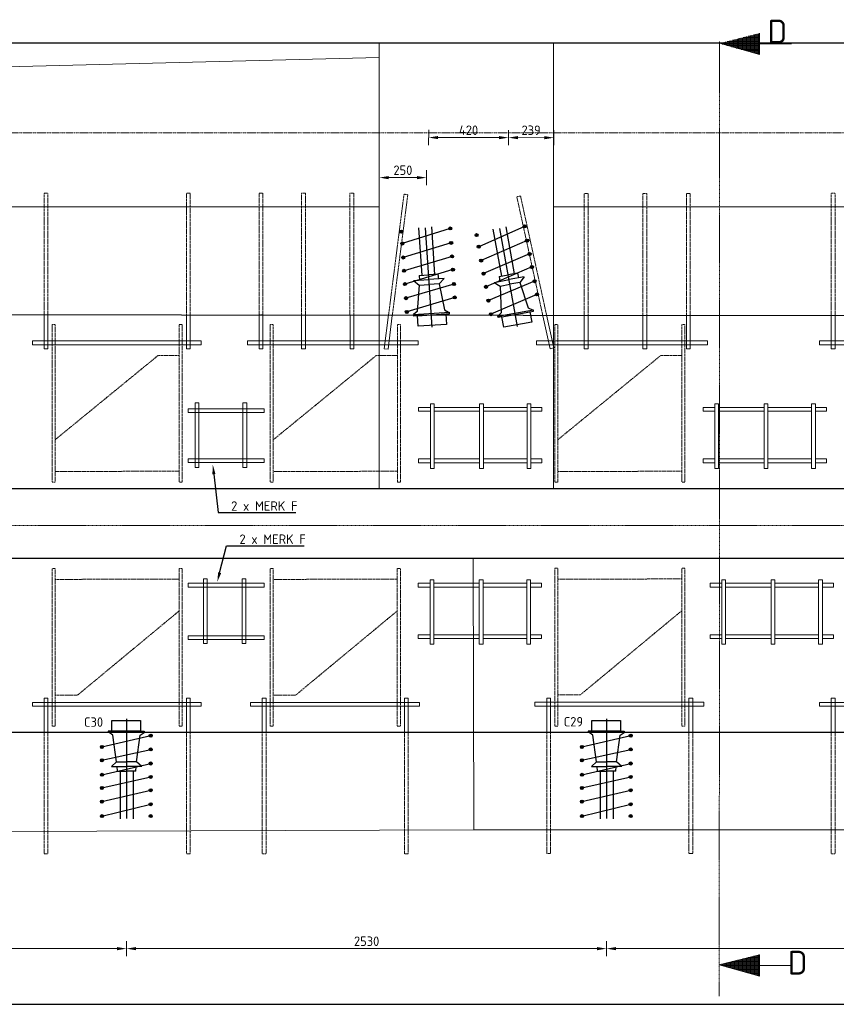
# Model space of a CAD drawing. Header units: millimetres. Extents: x -8028558 to 327273, y -63352 to 83293.
# Tile 112 of 195: x 140842 to 145147, y -12958 to -7769. Entities that reach past the tile are written whole.
import ezdxf
from ezdxf import colors
from ezdxf.entities.mleader import LeaderData, LeaderLine
from ezdxf.math import Vec2, Vec3

# ---------------------------------------------------------------- set-up
doc = ezdxf.new("R2010")
doc.units = ezdxf.units.MM
for name, pattern in [('NLCS-HIDDEN', [4, 2, -2]), ('XX-AFBREEK', [7, 4, -1, 1, -1]), ('XX-HART', [13, 4, -2, 1, -2, 4])]:
    doc.linetypes.add(name, pattern=pattern)
for name, color, linetype, lineweight in [('B-CO-BC-AFBREEKLIJN-G', 7, 'XX-AFBREEK', 18), ('B-CO-BC-BETONVORM-AD', 252, 'Continuous', 18), ('B-CO-BC-BETONVORM-GD', 90, 'Continuous', 25), ('B-CO-BC-BETONVORM_GEWAPEND-T70', 210, 'Continuous', 70), ('B-CO-BC-BETONVORM_GEWAPEND-T70-50', 210, 'Continuous', 70), ('B-CO-BC-VOORSPANNING-GD', 200, 'Continuous', 25), ('B-CO-BC-WAPENING-G', 170, 'Continuous', 18), ('B-CO-BC-WAPENING_HOOFDWAPENING-G', 170, 'Continuous', 18), ('B-CO-BC-WAPENING_HOOFDWAPENING-GN', 140, 'NLCS-HIDDEN', 13), ('N-CO-BC-WAPENING_LOOPLIJN-G', 10, 'Continuous', 18), ('X-XX-AL-HARTLIJN-G', 7, 'XX-HART', 18), ('X-XX-AL-M', 7, 'Continuous', 18), ('X-XX-AL-VERWIJZING-T25', 7, 'Continuous', 25)]:
    doc.layers.add(name, color=color, linetype=linetype, lineweight=lineweight)
doc.styles.add('NLCS-ISO-MM20-T25', font='NLCS-ISO.ttf', dxfattribs={"height": 50})
doc.styles.add('NLCS-ISO-MM50-T25', font='NLCS-ISO.ttf', dxfattribs={"height": 125})
doc.dimstyles.new('NLCS-MM20-T25-PIJL_L0_H4', dxfattribs={"dimscale": 20, "dimtxt": 2.5, "dimasz": 2.5, "dimexe": 2, "dimexo": 2, "dimgap": 0.7, "dimtad": 1, "dimdec": 0, "dimzin": 0, "dimdsep": 46, "dimtxsty": 'NLCS-ISO-MM20-T25', "dimcen": 0, "dimdle": 2, "dimclrd": 256, "dimclre": 256, "dimclrt": 256, "dimadec": 4, "dimazin": 0, "dimtfac": 1, "dimtdec": 3, "dimtofl": 0, "dimtmove": 0, "dimatfit": 3, "dimfxl": 2, "dimfxlon": 1, "dimtfillclr": 256, "dimtolj": 1, "dimtzin": 0, "dimlwd": -1, "dimlwe": -1, "dimarcsym": 0})

# ---------------------------------------------------------------- blocks, each defined once
blk = doc.blocks.new('*D625')
at = {"layer": 'X-XX-AL-M', "transparency": 16777216}
for p, q in [((142737.1, -8641.3), (142737.2, -8561.3)), ((142986.8, -8641.5), (142986.9, -8561.5)), ((142787.2, -8601.3), (142936.9, -8601.5))]:
    blk.add_line(p, q, dxfattribs=at)
for points in [[(142787.2, -8593), (142787.2, -8609.7), (142737.2, -8601.3)], [(142936.9, -8593.1), (142936.8, -8609.8), (142986.9, -8601.5)]]:
    blk.add_solid(points, dxfattribs=at)
at = {"layer": 'X-XX-AL-M', "transparency": 16777216, "insert": (142862.1, -8562.4), "char_height": 50, "attachment_point": 5, "rotation": 359.9412, "style": 'NLCS-ISO-MM20-T25'}
blk.add_mtext('\\A1;250', dxfattribs=at)
blk = doc.blocks.new('*D626')
at = {"layer": 'X-XX-AL-M', "transparency": 16777216}
for p, q in [((142997.9, -8430.2), (142998, -8350.2)), ((143418.4, -8430.6), (143418.4, -8350.6)), ((143048, -8390.3), (143368.4, -8390.6))]:
    blk.add_line(p, q, dxfattribs=at)
for points in [[(143048, -8381.9), (143048, -8398.6), (142998, -8390.2)], [(143368.4, -8382.3), (143368.4, -8398.9), (143418.4, -8390.6)]]:
    blk.add_solid(points, dxfattribs=at)
at = {"layer": 'X-XX-AL-M', "transparency": 16777216, "insert": (143208.2, -8351.4), "char_height": 50, "attachment_point": 5, "rotation": 359.9412, "style": 'NLCS-ISO-MM20-T25'}
blk.add_mtext('\\A1;420', dxfattribs=at)
blk = doc.blocks.new('*D627')
at = {"layer": 'X-XX-AL-M', "transparency": 16777216}
for p, q in [((143418.4, -8430.7), (143418.4, -8350.7)), ((143657.3, -8430.9), (143657.4, -8350.9)), ((143468.4, -8390.7), (143607.4, -8390.9))]:
    blk.add_line(p, q, dxfattribs=at)
for points in [[(143468.4, -8382.4), (143468.4, -8399), (143418.4, -8390.7)], [(143607.4, -8382.5), (143607.4, -8399.2), (143657.4, -8390.9)]]:
    blk.add_solid(points, dxfattribs=at)
at = {"layer": 'X-XX-AL-M', "transparency": 16777216, "insert": (143537.9, -8351.8), "char_height": 50, "attachment_point": 5, "rotation": 359.9412, "style": 'NLCS-ISO-MM20-T25'}
blk.add_mtext('\\A1;239', dxfattribs=at)
blk = doc.blocks.new('*D2045')
at = {"layer": 'X-XX-AL-M', "transparency": 16777216}
for p, q in [((143935.9, -12625), (143935.9, -12705)), ((148660.9, -12625), (148660.9, -12705)), ((148610.9, -12665), (143985.9, -12665))]:
    blk.add_line(p, q, dxfattribs=at)
for points in [[(143985.9, -12656.7), (143985.9, -12673.4), (143935.9, -12665)], [(148610.9, -12656.7), (148610.9, -12673.4), (148660.9, -12665)]]:
    blk.add_solid(points, dxfattribs=at)
at = {"layer": 'X-XX-AL-M', "transparency": 16777216, "insert": (146298.4, -12626), "char_height": 50, "attachment_point": 5, "style": 'NLCS-ISO-MM20-T25'}
blk.add_mtext('\\A1;4725', dxfattribs=at)
blk = doc.blocks.new('*D2046')
at = {"layer": 'X-XX-AL-M', "transparency": 16777216}
for p, q in [((141405.9, -12625), (141405.9, -12705)), ((143935.9, -12625), (143935.9, -12705)), ((143885.9, -12665), (141455.9, -12665))]:
    blk.add_line(p, q, dxfattribs=at)
for points in [[(141455.9, -12656.7), (141455.9, -12673.4), (141405.9, -12665)], [(143885.9, -12656.7), (143885.9, -12673.4), (143935.9, -12665)]]:
    blk.add_solid(points, dxfattribs=at)
at = {"layer": 'X-XX-AL-M', "transparency": 16777216, "insert": (142670.9, -12626), "char_height": 50, "attachment_point": 5, "style": 'NLCS-ISO-MM20-T25'}
blk.add_mtext('\\A1;2530', dxfattribs=at)
blk = doc.blocks.new('*D2047')
at = {"layer": 'X-XX-AL-M', "transparency": 16777216}
for p, q in [((139715.9, -12625), (139715.9, -12705)), ((141405.9, -12625), (141405.9, -12705)), ((141355.9, -12665), (139765.9, -12665))]:
    blk.add_line(p, q, dxfattribs=at)
for points in [[(139765.9, -12656.7), (139765.9, -12673.4), (139715.9, -12665)], [(141355.9, -12656.7), (141355.9, -12673.4), (141405.9, -12665)]]:
    blk.add_solid(points, dxfattribs=at)
at = {"layer": 'X-XX-AL-M', "transparency": 16777216, "insert": (140560.9, -12626), "char_height": 50, "attachment_point": 5, "style": 'NLCS-ISO-MM20-T25'}
blk.add_mtext('\\A1;1690', dxfattribs=at)
blk = doc.blocks.new('Anker kast 2')
at = {"layer": 'B-CO-BC-WAPENING_HOOFDWAPENING-G', "flags": 128}
for points in [[(140872.7, -9504.3), (140872.7, -9323.2)], [(140892.7, -9504.3), (140892.7, -9323.3)], [(141622.5, -9324), (141622.5, -9504.3), (141642.5, -9504.3), (141642.5, -9324)], [(140872.7, -9504.3), (140892.7, -9504.3)]]:
    blk.add_lwpolyline(points, dxfattribs=at)
blk.add_lwpolyline([(140810.9, -9462.3), (141700.9, -9462.3), (141700.9, -9482.3), (140810.9, -9482.3)], close=True, dxfattribs=at)
at = {"layer": 'B-CO-BC-WAPENING_HOOFDWAPENING-GN', "flags": 128}
for points in [[(140892.7, -9323.3), (140892.7, -8684.3), (140872.7, -8684.3), (140872.7, -9323.2)], [(141642.5, -9324), (141642.5, -8684.3), (141622.5, -8684.3), (141622.5, -9324)]]:
    blk.add_lwpolyline(points, dxfattribs=at)

msp = doc.modelspace()

# ---------------------------------------------------------------- hatches: boundary and pattern name
at = {"layer": 'N-CO-BC-WAPENING_LOOPLIJN-G', "ltscale": 500, "true_color": 0x636466}
h = msp.add_hatch(dxfattribs=at)
h.set_pattern_fill('ANGLE', color=251)
h.set_pattern_definition([(0, (-1523819.169, -173043.654), (0, 6.985), [5.08, -1.905]), (90, (-1523819.169, -173043.654), (-6.985, 4e-16), [5.08, -1.905])])
h.paths.add_polyline_path([(144742.4, -7840.5), (144531, -7893.3), (144531, -7893.6), (144742.4, -7953)])
h = msp.add_hatch(dxfattribs=at)
h.set_pattern_fill('ANGLE', color=251)
h.set_pattern_definition([(0, (-1523819.774, -177900.303), (0, 6.985), [5.08, -1.905]), (90, (-1523819.774, -177900.303), (-6.985, 4e-16), [5.08, -1.905])])
h.paths.add_polyline_path([(144741.8, -12809.6), (144741.8, -12697.1), (144530.4, -12749.9), (144530.4, -12750.2)])

# ---------------------------------------------------------------- linework, layer by layer
at = {"layer": 'B-CO-BC-AFBREEKLIJN-G', "flags": 128}
for points in [[(144529.9, -12915.1), (144530.5, -7881.6)], [(161150.3, -10435.5), (138921.9, -10435.5)]]:
    msp.add_lwpolyline(points, dxfattribs=at)
at = {"layer": 'B-CO-BC-BETONVORM-GD', "ltscale": 500, "flags": 128}
for points in [[(159691.4, -7893.4), (139715.9, -7893.4)], [(139893.5, -9322.2), (159691.4, -9342.6)], [(159691.4, -10242.2), (139715.9, -10242.2)], [(139715.9, -10606.2), (160606, -10606.2)], [(160606, -11526.2), (139715.9, -11526.2)], [(139715.9, -12958.4), (160606, -12958.4)]]:
    msp.add_lwpolyline(points, dxfattribs=at)
at = {"layer": 'B-CO-BC-VOORSPANNING-GD', "ltscale": 5, "flags": 128}
for points in [[(143111.4, -8869.1), (142858.8, -8948.5)], [(142963.2, -9116.5), (142945.7, -8866.1)], [(143015.6, -9389.4), (142980.6, -8865.4)], [(143031.3, -9112), (143015.2, -8861.4)], [(143503.5, -8858.3), (143261.5, -8965.6)], [(143384.1, -9120.8), (143338.6, -8873.9)], [(143467, -9386), (143373.1, -8869.3)], [(143451.2, -9108.6), (143407.1, -8861.4)], [(143116.5, -8945.2), (142863.7, -9022.4)], [(143517.1, -8933.3), (143274.7, -9038.4)], [(143121.2, -9016.8), (142868.4, -9092.3)], [(143530, -9003.9), (143287.2, -9107.4)], [(143542.4, -9072.4), (143299.8, -9177)], [(143125.9, -9086.3), (142873.1, -9162.8)], [(142948.5, -9117.4), (142948.8, -9142.7)], [(143045.9, -9110.8), (143049, -9136)], [(143369.6, -9123.3), (143372.8, -9148.4)], [(143465.7, -9105.8), (143471.6, -9130.4)], [(143501.4, -9124.7), (143478.3, -9154.2)], [(143131, -9162.3), (142878.1, -9236.7)], [(142918.5, -9144.4), (142948.1, -9167.4)], [(142948.1, -9167.4), (142938, -9307.8)], [(143079.3, -9133.6), (143053, -9160.4)], [(143053, -9160.4), (143081.7, -9298.2)], [(143556, -9147.4), (143313.1, -9249.8)], [(143342.8, -9153.5), (143374.9, -9173)], [(143374.9, -9173), (143380.6, -9313.7)], [(143478.3, -9154.2), (143522.4, -9287.9)], [(143135.7, -9232.8), (142882.9, -9309.4)], [(143568.6, -9216.9), (143326.1, -9321.5)], [(143522.4, -9287.9), (143545.1, -9298.3)], [(142938, -9307.8), (142918.4, -9323.4)], [(142918.4, -9323.4), (143108, -9310.7)], [(143081.7, -9298.2), (143103.2, -9311)], [(143362.9, -9331.4), (143549.9, -9297.4)], [(143380.6, -9313.7), (143362.9, -9331.4)], [(141405.9, -11453.7), (141405.9, -11978.8)], [(143935.9, -11453.7), (143935.9, -11978.8)], [(141275.7, -11601.9), (141533, -11542.3)], [(141498.5, -11526), (141308.5, -11526)], [(141333.9, -11540.3), (141313.4, -11526)], [(141353.4, -11679.7), (141333.9, -11540.3)], [(141458.5, -11679.7), (141478, -11540.3)], [(141478, -11540.3), (141498.5, -11526)], [(143805.7, -11601.9), (144063, -11542.3)], [(144028.5, -11526), (143838.5, -11526)], [(143863.9, -11540.3), (143843.4, -11526)], [(143883.4, -11679.7), (143863.9, -11540.3)], [(143988.5, -11679.7), (144008, -11540.3)], [(144008, -11540.3), (144028.5, -11526)], [(141275.7, -11672.5), (141533, -11615.2)], [(143805.7, -11672.5), (144063, -11615.2)], [(141275.7, -11748.8), (141533, -11689.2)], [(141325.4, -11704.6), (141353.4, -11679.7)], [(141357.1, -11729.6), (141355.8, -11704.3)], [(141454.7, -11729.6), (141456.1, -11704.3)], [(141486.5, -11704.6), (141458.5, -11679.7)], [(143805.7, -11748.8), (144063, -11689.2)], [(143855.4, -11704.6), (143883.4, -11679.7)], [(143887.1, -11729.6), (143885.8, -11704.3)], [(143984.7, -11729.6), (143986.1, -11704.3)], [(144016.5, -11704.6), (143988.5, -11679.7)], [(141275.7, -11818.3), (141533, -11759.9)], [(141371.8, -11729.4), (141371.1, -11980.5)], [(141440, -11729.4), (141440.7, -11980.5)], [(143805.7, -11818.3), (144063, -11759.9)], [(143901.8, -11729.4), (143901.1, -11980.5)], [(143970, -11729.4), (143970.7, -11980.5)], [(141275.7, -11890.1), (141533, -11830)], [(143805.7, -11890.1), (144063, -11830)], [(141275.7, -11966.4), (141533, -11904)], [(143805.7, -11966.4), (144063, -11904)]]:
    msp.add_lwpolyline(points, dxfattribs=at)
at = {"layer": 'B-CO-BC-VOORSPANNING-GD', "ltscale": 500, "flags": 128}
for points in [[(143103.4, -8869.6), (143119.3, -8868.6)], [(143111.4, -8869.1), (143103.4, -8869.6)], [(143110.8, -8861.1), (143111.9, -8877.1)], [(143495.6, -8859.7), (143511.4, -8856.8)], [(143503.5, -8858.3), (143495.6, -8859.7)], [(143502.1, -8850.4), (143504.9, -8866.1)], [(142846.6, -8886.8), (142862.6, -8885.8)], [(142854.6, -8886.3), (142846.6, -8886.8)], [(142854.1, -8878.3), (142855.1, -8894.3)], [(143242.4, -8905.7), (143258.2, -8902.8)], [(143250.3, -8904.2), (143242.4, -8905.7)], [(143248.9, -8896.4), (143251.7, -8912.1)], [(143515.7, -8925.4), (143518.6, -8941.2)], [(142850.8, -8949.1), (142866.8, -8948)], [(142858.8, -8948.5), (142850.8, -8949.1)], [(142858.2, -8940.5), (142859.3, -8956.5)], [(143108.5, -8945.8), (143124.4, -8944.7)], [(143116.5, -8945.2), (143108.5, -8945.8)], [(143115.9, -8937.2), (143117, -8953.2)], [(143253.6, -8967), (143269.3, -8964.2)], [(143261.5, -8965.6), (143253.6, -8967)], [(143260, -8957.7), (143262.9, -8973.5)], [(143509.3, -8934.7), (143525, -8931.9)], [(143517.1, -8933.3), (143509.3, -8934.7)], [(142855.7, -9022.9), (142871.7, -9021.8)], [(142863.7, -9022.4), (142855.7, -9022.9)], [(142863.2, -9014.4), (142864.3, -9030.4)], [(143113.3, -9017.4), (143129.2, -9016.3)], [(143121.2, -9016.8), (143113.3, -9017.4)], [(143120.7, -9008.9), (143121.8, -9024.8)], [(143522.1, -9005.4), (143537.8, -9002.5)], [(143530, -9003.9), (143522.1, -9005.4)], [(143528.5, -8996.1), (143531.4, -9011.8)], [(143125.4, -9078.3), (143126.4, -9094.2)], [(143266.8, -9039.9), (143282.6, -9037)], [(143274.7, -9038.4), (143266.8, -9039.9)], [(143273.3, -9030.6), (143276.1, -9046.3)], [(143534.5, -9073.8), (143550.3, -9071)], [(143542.4, -9072.4), (143534.5, -9073.8)], [(143541, -9064.5), (143543.8, -9080.3)], [(142860.4, -9092.9), (142876.4, -9091.8)], [(142868.4, -9092.3), (142860.4, -9092.9)], [(142867.9, -9084.4), (142868.9, -9100.3)], [(143117.9, -9086.8), (143133.9, -9085.7)], [(143125.9, -9086.3), (143117.9, -9086.8)], [(143279.3, -9108.8), (143295.1, -9106)], [(143287.2, -9107.4), (143279.3, -9108.8)], [(143285.8, -9099.5), (143288.6, -9115.3)], [(142865.1, -9163.4), (142881.1, -9162.3)], [(142873.1, -9162.8), (142865.1, -9163.4)], [(142872.6, -9154.9), (142873.7, -9170.8)], [(143123, -9162.8), (143139, -9161.8)], [(143131, -9162.3), (143123, -9162.8)], [(143130.5, -9154.3), (143131.5, -9170.3)], [(143292, -9178.4), (143307.7, -9175.5)], [(143299.8, -9177), (143292, -9178.4)], [(143298.4, -9169.1), (143301.3, -9184.8)], [(143548.1, -9148.8), (143563.9, -9146)], [(143556, -9147.4), (143548.1, -9148.8)], [(143554.6, -9139.5), (143557.4, -9155.3)], [(142870.1, -9237.2), (142886, -9236.2)], [(142878.1, -9236.7), (142870.1, -9237.2)], [(142877.5, -9228.7), (142878.6, -9244.7)], [(143127.7, -9233.4), (143143.7, -9232.3)], [(143135.7, -9232.8), (143127.7, -9233.4)], [(143135.2, -9224.9), (143136.2, -9240.8)], [(143560.8, -9218.4), (143576.5, -9215.5)], [(143568.6, -9216.9), (143560.8, -9218.4)], [(143567.2, -9209.1), (143570.1, -9224.8)], [(143305.2, -9251.2), (143320.9, -9248.3)], [(143313.1, -9249.8), (143305.2, -9251.2)], [(143311.6, -9241.9), (143314.5, -9257.6)], [(142875, -9310), (142890.9, -9308.9)], [(142882.9, -9309.4), (142875, -9310)], [(142882.4, -9301.4), (142883.5, -9317.4)], [(142919, -9331.4), (142918.4, -9323.4)], [(142938.9, -9330.1), (142919, -9331.4)], [(142938.9, -9330.1), (143088.6, -9320)], [(142942.6, -9384.9), (142938.9, -9330.1)], [(143088.6, -9320), (143108.5, -9318.7)], [(143088.6, -9320), (143092.3, -9374.9)], [(143108.5, -9318.7), (143108, -9310.7)], [(143318.2, -9322.9), (143334, -9320.1)], [(143326.1, -9321.5), (143318.2, -9322.9)], [(143324.7, -9313.6), (143327.5, -9329.4)], [(143364.4, -9339.3), (143362.9, -9331.4)], [(143384.1, -9335.7), (143364.4, -9339.3)], [(143384.1, -9335.7), (143531.6, -9308.9)], [(143393.9, -9389.8), (143384.1, -9335.7)], [(143531.6, -9308.9), (143551.3, -9305.3)], [(143531.6, -9308.9), (143541.5, -9363)], [(143551.3, -9305.3), (143549.9, -9297.4)], [(143092.3, -9374.9), (142942.6, -9384.9)], [(143541.5, -9363), (143393.9, -9389.8)], [(141328.5, -11518), (141328.5, -11463)], [(141328.5, -11463), (141478.5, -11463)], [(141478.5, -11463), (141478.5, -11518)], [(143858.5, -11518), (143858.5, -11463)], [(143858.5, -11463), (144008.5, -11463)], [(144008.5, -11463), (144008.5, -11518)], [(141328.5, -11518), (141308.5, -11518)], [(141308.5, -11518), (141308.5, -11526)], [(141478.5, -11518), (141328.5, -11518)], [(141478.5, -11518), (141498.5, -11518)], [(141498.5, -11518), (141498.5, -11526)], [(143858.5, -11518), (143838.5, -11518)], [(143838.5, -11518), (143838.5, -11526)], [(144008.5, -11518), (143858.5, -11518)], [(144008.5, -11518), (144028.5, -11518)], [(144028.5, -11518), (144028.5, -11526)], [(141541, -11542.3), (141525, -11542.3)], [(141533, -11550.3), (141533, -11534.3)], [(141533, -11542.3), (141541, -11542.3)], [(144071, -11542.3), (144055, -11542.3)], [(144063, -11550.3), (144063, -11534.3)], [(144063, -11542.3), (144071, -11542.3)], [(141283.7, -11601.9), (141267.7, -11601.9)], [(141275.7, -11609.9), (141275.7, -11593.9)], [(141275.7, -11601.9), (141283.7, -11601.9)], [(141541, -11615.2), (141525, -11615.2)], [(141533, -11623.2), (141533, -11607.2)], [(141533, -11615.2), (141541, -11615.2)], [(143813.7, -11601.9), (143797.7, -11601.9)], [(143805.7, -11609.9), (143805.7, -11593.9)], [(143805.7, -11601.9), (143813.7, -11601.9)], [(144071, -11615.2), (144055, -11615.2)], [(144063, -11623.2), (144063, -11607.2)], [(144063, -11615.2), (144071, -11615.2)], [(141283.7, -11672.5), (141267.7, -11672.5)], [(141275.7, -11680.5), (141275.7, -11664.5)], [(141275.7, -11672.5), (141283.7, -11672.5)], [(143813.7, -11672.5), (143797.7, -11672.5)], [(143805.7, -11680.5), (143805.7, -11664.5)], [(143805.7, -11672.5), (143813.7, -11672.5)], [(141541, -11689.2), (141525, -11689.2)], [(141533, -11697.2), (141533, -11681.2)], [(141533, -11689.2), (141541, -11689.2)], [(144071, -11689.2), (144055, -11689.2)], [(144063, -11697.2), (144063, -11681.2)], [(144063, -11689.2), (144071, -11689.2)], [(141283.7, -11748.8), (141267.7, -11748.8)], [(141275.7, -11756.8), (141275.7, -11740.8)], [(141275.7, -11748.8), (141283.7, -11748.8)], [(141541, -11759.9), (141525, -11759.9)], [(141533, -11767.9), (141533, -11751.9)], [(141533, -11759.9), (141541, -11759.9)], [(143813.7, -11748.8), (143797.7, -11748.8)], [(143805.7, -11756.8), (143805.7, -11740.8)], [(143805.7, -11748.8), (143813.7, -11748.8)], [(144071, -11759.9), (144055, -11759.9)], [(144063, -11767.9), (144063, -11751.9)], [(144063, -11759.9), (144071, -11759.9)], [(141283.7, -11818.3), (141267.7, -11818.3)], [(141275.7, -11826.3), (141275.7, -11810.3)], [(141275.7, -11818.3), (141283.7, -11818.3)], [(141541, -11830), (141525, -11830)], [(141533, -11838), (141533, -11822)], [(141533, -11830), (141541, -11830)], [(143813.7, -11818.3), (143797.7, -11818.3)], [(143805.7, -11826.3), (143805.7, -11810.3)], [(143805.7, -11818.3), (143813.7, -11818.3)], [(144071, -11830), (144055, -11830)], [(144063, -11838), (144063, -11822)], [(144063, -11830), (144071, -11830)], [(141275.7, -11898.1), (141275.7, -11882.1)], [(143805.7, -11898.1), (143805.7, -11882.1)], [(141283.7, -11890.1), (141267.7, -11890.1)], [(141275.7, -11890.1), (141283.7, -11890.1)], [(141541, -11904), (141525, -11904)], [(141533, -11912), (141533, -11896)], [(141533, -11904), (141541, -11904)], [(143813.7, -11890.1), (143797.7, -11890.1)], [(143805.7, -11890.1), (143813.7, -11890.1)], [(144071, -11904), (144055, -11904)], [(144063, -11912), (144063, -11896)], [(144063, -11904), (144071, -11904)], [(141283.7, -11966.4), (141267.7, -11966.4)], [(141275.7, -11974.4), (141275.7, -11958.4)], [(141275.7, -11966.4), (141283.7, -11966.4)], [(141541, -11966.4), (141525, -11966.4)], [(141533, -11974.4), (141533, -11958.4)], [(141533, -11966.4), (141541, -11966.4)], [(143813.7, -11966.4), (143797.7, -11966.4)], [(143805.7, -11974.4), (143805.7, -11958.4)], [(143805.7, -11966.4), (143813.7, -11966.4)], [(144071, -11966.4), (144055, -11966.4)], [(144063, -11974.4), (144063, -11958.4)], [(144063, -11966.4), (144071, -11966.4)]]:
    msp.add_lwpolyline(points, dxfattribs=at)
at = {"layer": 'B-CO-BC-VOORSPANNING-GD', "flags": 128}
for points in [[(142948.5, -9117.4), (142997.2, -9114.1)], [(143045.9, -9110.8), (142997.2, -9114.1)], [(143369.6, -9123.3), (143417.7, -9114.5)], [(143465.7, -9105.8), (143417.7, -9114.5)], [(143501.4, -9124.7), (143422.1, -9139.1)], [(142918.5, -9144.4), (142998.9, -9139)], [(142948.1, -9167.4), (143000.6, -9163.9)], [(143079.3, -9133.6), (142998.9, -9139)], [(143053, -9160.4), (143000.6, -9163.9)], [(143342.8, -9153.5), (143422.1, -9139.1)], [(143374.9, -9173), (143426.6, -9163.6)], [(143478.3, -9154.2), (143426.6, -9163.6)], [(141325.4, -11704.6), (141405.9, -11704.6)], [(141353.4, -11679.7), (141405.9, -11679.7)], [(141458.5, -11679.7), (141405.9, -11679.7)], [(141486.5, -11704.6), (141405.9, -11704.6)], [(143855.4, -11704.6), (143935.9, -11704.6)], [(143883.4, -11679.7), (143935.9, -11679.7)], [(143988.5, -11679.7), (143935.9, -11679.7)], [(144016.5, -11704.6), (143935.9, -11704.6)], [(141357.1, -11729.6), (141405.9, -11729.6)], [(141454.7, -11729.6), (141405.9, -11729.6)], [(143887.1, -11729.6), (143935.9, -11729.6)], [(143984.7, -11729.6), (143935.9, -11729.6)]]:
    msp.add_lwpolyline(points, dxfattribs=at)
at = {"layer": 'B-CO-BC-VOORSPANNING-GD', "ltscale": 500}
for centre in [(143111.4, -8869.1), (143503.5, -8858.3), (142854.6, -8886.3), (143250.3, -8904.2), (143517.1, -8933.3), (142858.8, -8948.5), (143116.5, -8945.2), (143261.5, -8965.6), (142863.7, -9022.4), (143121.2, -9016.8), (143530, -9003.9), (143125.9, -9086.3), (143274.7, -9038.4), (143542.4, -9072.4), (142868.4, -9092.3), (143287.2, -9107.4), (142873.1, -9162.8), (143131, -9162.3), (143299.8, -9177), (143556, -9147.4), (142878.1, -9236.7), (143135.7, -9232.8), (143568.6, -9216.9), (143313.1, -9249.8), (142882.9, -9309.4), (143326.1, -9321.5), (141533, -11542.3), (144063, -11542.3), (141275.7, -11601.9), (141533, -11615.2), (143805.7, -11601.9), (144063, -11615.2), (141275.7, -11672.5), (143805.7, -11672.5), (141533, -11689.2), (144063, -11689.2), (141275.7, -11748.8), (141533, -11759.9), (143805.7, -11748.8), (144063, -11759.9), (141275.7, -11818.3), (141533, -11830), (143805.7, -11818.3), (144063, -11830), (141275.7, -11890.1), (143805.7, -11890.1), (141533, -11904), (144063, -11904), (141275.7, -11966.4), (141533, -11966.4), (143805.7, -11966.4), (144063, -11966.4)]:
    msp.add_circle(centre, 8, dxfattribs=at)
at = {"layer": 'B-CO-BC-WAPENING-G', "flags": 128}
for points in [[(144742.4, -7896.7), (144910.9, -7896.7)], [(144741.8, -12753.4), (144910.3, -12753.4)]]:
    msp.add_lwpolyline(points, dxfattribs=at)
at = {"layer": 'B-CO-BC-WAPENING_HOOFDWAPENING-G', "flags": 128}
for points in [[(142104.4, -9324.7), (142104.4, -9504.3), (142124.4, -9504.3), (142124.4, -9324.8)], [(142328, -9324.9), (142328, -9504.4), (142348, -9504.4), (142348, -9324.9)], [(142583.8, -9325.1), (142583.8, -9504.4), (142603.8, -9504.4), (142603.8, -9325.1)], [(142786.6, -9325.3), (142763.9, -9503.1), (142783.7, -9505.6), (142806.4, -9327.9)], [(143599.7, -9329.3), (143637.7, -9503.3), (143657.3, -9499), (143619.2, -9325)], [(143818.2, -9326.3), (143818.2, -9504.3), (143838.2, -9504.3), (143838.2, -9326.3)], [(144127.6, -9326.6), (144127.6, -9504.3), (144147.6, -9504.3), (144147.6, -9326.7)], [(144356.3, -9326.9), (144356.3, -9504.3), (144376.3, -9504.3), (144376.3, -9326.9)], [(142942.5, -9482.4), (142042.5, -9482.4), (142042.5, -9462.4), (142942.5, -9462.4)], [(142942.5, -9462.3), (142942.5, -9482.3)], [(141787.2, -9789.1), (141767.2, -9789.1)], [(141767.2, -9789.1), (141767.2, -10129.1)], [(141787.2, -10129.1), (141787.2, -9789.1)], [(142038.7, -9789.1), (142018.7, -9789.1)], [(142018.7, -9789.1), (142018.7, -10129.1)], [(142038.7, -10129.1), (142038.7, -9789.1)], [(143027, -9794.4), (143007, -9794.4)], [(143007, -9794.4), (143007, -10134.4)], [(143027, -10134.4), (143027, -9794.4)], [(143286.6, -9794.4), (143266.6, -9794.4)], [(143266.6, -9794.4), (143266.6, -10134.4)], [(143286.6, -10134.4), (143286.6, -9794.4)], [(143536.9, -9794.4), (143516.9, -9794.4)], [(143516.9, -9794.4), (143516.9, -10134.4)], [(143536.9, -10134.4), (143536.9, -9794.4)], [(144526.5, -9794.4), (144506.5, -9794.4)], [(144506.5, -9794.4), (144506.5, -10134.4)], [(144526.5, -10134.4), (144526.5, -9794.4)], [(144786.1, -9794.4), (144766.1, -9794.4)], [(144766.1, -9794.4), (144766.1, -10134.4)], [(144786.1, -10134.4), (144786.1, -9794.4)], [(145036.5, -9794.4), (145016.5, -9794.4)], [(145016.5, -9794.4), (145016.5, -10134.4)], [(145036.5, -10134.4), (145036.5, -9794.4)], [(141730.5, -9839.1), (141730.5, -9819.1)], [(141730.5, -9819.1), (142130.5, -9819.1)], [(142130.5, -9839.1), (141730.5, -9839.1)], [(142130.5, -9819.1), (142130.5, -9839.1)], [(142945.2, -9833), (142945.2, -9813)], [(142945.2, -9813), (143007, -9813)], [(143007, -9833), (142945.2, -9833)], [(143027, -9813), (143266.6, -9813)], [(143266.6, -9833), (143027, -9833)], [(143286.6, -9813), (143516.9, -9813)], [(143516.9, -9833), (143286.6, -9833)], [(143536.9, -9813), (143595.2, -9813)], [(143595.2, -9833), (143536.9, -9833)], [(143595.2, -9813), (143595.2, -9833)], [(144444.7, -9833), (144444.7, -9813)], [(144444.7, -9813), (144506.5, -9813)], [(144506.5, -9833), (144444.7, -9833)], [(144526.5, -9813), (144766.1, -9813)], [(144766.1, -9833), (144526.5, -9833)], [(144786.1, -9813), (145016.5, -9813)], [(145016.5, -9833), (144786.1, -9833)], [(145036.5, -9813), (145094.7, -9813)], [(145094.7, -9833), (145036.5, -9833)], [(145094.7, -9813), (145094.7, -9833)], [(141730.5, -10103), (141730.5, -10083)], [(141730.5, -10083), (142130.5, -10083)], [(142130.5, -10103), (141730.5, -10103)], [(142130.5, -10083), (142130.5, -10103)], [(142945.2, -10104.2), (142945.2, -10084.2)], [(142945.2, -10084.2), (143007, -10084.2)], [(143007, -10104.2), (142945.2, -10104.2)], [(143027, -10084.2), (143266.6, -10084.2)], [(143266.6, -10104.2), (143027, -10104.2)], [(143286.6, -10084.2), (143516.9, -10084.2)], [(143516.9, -10104.2), (143286.6, -10104.2)], [(143536.9, -10084.2), (143595.2, -10084.2)], [(143595.2, -10104.2), (143536.9, -10104.2)], [(143595.2, -10084.2), (143595.2, -10104.2)], [(144444.7, -10104.2), (144444.7, -10084.2)], [(144444.7, -10084.2), (144506.5, -10084.2)], [(144506.5, -10104.2), (144444.7, -10104.2)], [(144526.5, -10084.2), (144766.1, -10084.2)], [(144766.1, -10104.2), (144526.5, -10104.2)], [(144786.1, -10084.2), (145016.5, -10084.2)], [(145016.5, -10104.2), (144786.1, -10104.2)], [(145036.5, -10084.2), (145094.7, -10084.2)], [(145094.7, -10104.2), (145036.5, -10104.2)], [(145094.7, -10084.2), (145094.7, -10104.2)], [(141767.2, -10129.1), (141787.2, -10129.1)], [(142018.7, -10129.1), (142038.7, -10129.1)], [(143007, -10134.4), (143027, -10134.4)], [(143266.6, -10134.4), (143286.6, -10134.4)], [(143516.9, -10134.4), (143536.9, -10134.4)], [(144506.5, -10134.4), (144526.5, -10134.4)], [(144766.1, -10134.4), (144786.1, -10134.4)], [(145016.5, -10134.4), (145036.5, -10134.4)], [(141730.5, -10759.6), (141730.5, -10739.6)], [(141730.5, -10739.6), (142130.5, -10739.6)], [(141830.3, -10716.5), (141810.3, -10716.5)], [(141810.3, -10716.5), (141810.3, -11056.5)], [(141830.3, -11056.5), (141830.3, -10716.5)], [(142034.6, -10716.5), (142014.6, -10716.5)], [(142014.6, -10716.5), (142014.6, -11056.5)], [(142034.6, -11056.5), (142034.6, -10716.5)], [(142130.5, -10739.6), (142130.5, -10759.6)], [(142943.2, -10759.3), (142943.2, -10739.3)], [(142943.2, -10739.3), (143005, -10739.3)], [(143025, -10720.7), (143005, -10720.7)], [(143005, -10720.7), (143005, -11060.7)], [(143025, -11060.7), (143025, -10720.7)], [(143025, -10739.3), (143264.6, -10739.3)], [(143284.6, -10720.7), (143264.6, -10720.7)], [(143264.6, -10720.7), (143264.6, -11060.7)], [(143284.6, -11060.7), (143284.6, -10720.7)], [(143284.6, -10739.3), (143515, -10739.3)], [(143535, -10720.7), (143515, -10720.7)], [(143515, -10720.7), (143515, -11060.7)], [(143535, -11060.7), (143535, -10720.7)], [(143535, -10739.3), (143593.2, -10739.3)], [(143593.2, -10739.3), (143593.2, -10759.3)], [(144481.3, -10759.3), (144481.3, -10739.3)], [(144481.3, -10739.3), (144543.2, -10739.3)], [(144563.2, -10720.7), (144543.2, -10720.7)], [(144543.2, -10720.7), (144543.2, -11060.7)], [(144563.2, -11060.7), (144563.2, -10720.7)], [(144563.2, -10739.3), (144802.8, -10739.3)], [(144822.8, -10720.7), (144802.8, -10720.7)], [(144802.8, -10720.7), (144802.8, -11060.7)], [(144822.8, -11060.7), (144822.8, -10720.7)], [(144822.8, -10739.3), (145053.1, -10739.3)], [(145073.1, -10720.7), (145053.1, -10720.7)], [(145053.1, -10720.7), (145053.1, -11060.7)], [(145073.1, -11060.7), (145073.1, -10720.7)], [(145073.1, -10739.3), (145131.3, -10739.3)], [(145131.3, -10739.3), (145131.3, -10759.3)], [(142130.5, -10759.6), (141730.5, -10759.6)], [(143005, -10759.3), (142943.2, -10759.3)], [(143264.6, -10759.3), (143025, -10759.3)], [(143515, -10759.3), (143284.6, -10759.3)], [(143593.2, -10759.3), (143535, -10759.3)], [(144543.2, -10759.3), (144481.3, -10759.3)], [(144802.8, -10759.3), (144563.2, -10759.3)], [(145053.1, -10759.3), (144822.8, -10759.3)], [(145131.3, -10759.3), (145073.1, -10759.3)], [(141730.5, -11035.9), (141730.5, -11015.9)], [(141730.5, -11015.9), (142130.5, -11015.9)], [(142130.5, -11035.9), (141730.5, -11035.9)], [(142130.5, -11015.9), (142130.5, -11035.9)], [(142943.2, -11030.5), (142943.2, -11010.5)], [(142943.2, -11010.5), (143005, -11010.5)], [(143005, -11030.5), (142943.2, -11030.5)], [(143025, -11010.5), (143264.6, -11010.5)], [(143264.6, -11030.5), (143025, -11030.5)], [(143284.6, -11010.5), (143515, -11010.5)], [(143515, -11030.5), (143284.6, -11030.5)], [(143535, -11010.5), (143593.2, -11010.5)], [(143593.2, -11030.5), (143535, -11030.5)], [(143593.2, -11010.5), (143593.2, -11030.5)], [(144481.3, -11030.5), (144481.3, -11010.5)], [(144481.3, -11010.5), (144543.2, -11010.5)], [(144543.2, -11030.5), (144481.3, -11030.5)], [(144563.2, -11010.5), (144802.8, -11010.5)], [(144802.8, -11030.5), (144563.2, -11030.5)], [(144822.8, -11010.5), (145053.1, -11010.5)], [(145053.1, -11030.5), (144822.8, -11030.5)], [(145073.1, -11010.5), (145131.3, -11010.5)], [(145131.3, -11030.5), (145073.1, -11030.5)], [(145131.3, -11010.5), (145131.3, -11030.5)], [(141810.3, -11056.5), (141830.3, -11056.5)], [(142014.6, -11056.5), (142034.6, -11056.5)], [(143005, -11060.7), (143025, -11060.7)], [(143264.6, -11060.7), (143284.6, -11060.7)], [(143515, -11060.7), (143535, -11060.7)], [(144543.2, -11060.7), (144563.2, -11060.7)], [(144802.8, -11060.7), (144822.8, -11060.7)], [(145053.1, -11060.7), (145073.1, -11060.7)]]:
    msp.add_lwpolyline(points, dxfattribs=at)
msp.add_lwpolyline([(143566.9, -9482.3), (143566.9, -9462.3), (144466.9, -9462.3), (144466.9, -9482.3)], close=True, dxfattribs=at)
at = {"layer": 'B-CO-BC-WAPENING_HOOFDWAPENING-GN', "flags": 128}
for points in [[(142124.4, -9324.5), (142124.4, -9324.6), (142124.4, -8682.8), (142104.4, -8682.8), (142104.4, -9324.6), (142104.4, -9324.5)], [(142806.4, -9327.9), (142806.4, -9328), (142887.9, -8691.4), (142868, -8688.8), (142786.6, -9325.5), (142786.6, -9325.4)], [(141029.1, -10150.4), (141683.2, -10148.5), (141683.2, -9538.4), (141572.2, -9538.4), (141029.1, -9982.8)], [(142178.8, -10150.7), (142832.9, -10148.8), (142832.9, -9538.8), (142721.9, -9538.8), (142178.8, -9983.2)], [(143678.3, -10150.6), (144332.4, -10148.7), (144332.4, -9538.7), (144221.4, -9538.7), (143678.3, -9983.1)], [(141683.2, -10717.1), (141029.2, -10719), (141029.2, -11329), (141147.1, -11329), (141683.2, -10884.6)], [(142832.8, -10717.2), (142178.8, -10719.1), (142178.8, -11329.1), (142296.7, -11329.1), (142832.8, -10884.7)], [(144332.4, -10716.3), (143678.4, -10718.2), (143678.4, -11328.2), (143796.3, -11328.2), (144332.4, -10883.8)]]:
    msp.add_lwpolyline(points, close=True, dxfattribs=at)
for points in [[(142348, -9324.8), (142348, -8683), (142328, -8683), (142328, -9324.8)], [(142603.2, -9325.1), (142603.2, -8683.3), (142583.2, -8683.3), (142583.2, -9325.1)], [(143619.2, -9325), (143482.1, -8698), (143462.6, -8702.2), (143599.7, -9329.3)], [(143838.2, -9326.3), (143838.2, -8684.5), (143818.2, -8684.5), (143818.2, -9326.3)], [(144147.6, -9326.7), (144147.6, -8684.8), (144127.6, -8684.8), (144127.6, -9326.6)], [(144376.3, -9326.9), (144376.3, -8685), (144356.3, -8685), (144356.3, -9326.9)], [(141029.1, -9982.9), (141029.1, -9374.8), (141013.1, -9374.8), (141013.1, -10206.3), (141029.1, -10206.3), (141029.1, -10150.4)], [(141683.2, -9538.4), (141683.2, -9374.8), (141699.2, -9374.8), (141699.2, -10206.3), (141683.2, -10206.3), (141683.2, -10148.5)], [(142178.8, -9983.2), (142178.8, -9375.2), (142162.8, -9375.2), (142162.8, -10206.6), (142178.8, -10206.6), (142178.8, -10150.7)], [(142832.9, -9538.8), (142832.9, -9375.2), (142848.9, -9375.2), (142848.9, -10206.6), (142832.9, -10206.6), (142832.9, -10148.8)], [(143678.3, -9983.1), (143678.3, -9375.1), (143662.3, -9375.1), (143662.3, -10206.6), (143678.3, -10206.6), (143678.3, -10150.6)], [(144332.4, -9538.7), (144332.4, -9375.1), (144348.4, -9375.1), (144348.4, -10206.5), (144332.4, -10206.5), (144332.4, -10148.7)], [(141029.2, -11329), (141029.2, -11492.7), (141013.2, -11492.7), (141013.2, -10661.2), (141029.2, -10661.2), (141029.2, -10719)], [(141683.2, -10884.6), (141683.2, -11492.6), (141699.2, -11492.6), (141699.2, -10661.2), (141683.2, -10661.2), (141683.2, -10719)], [(142178.8, -11329.1), (142178.8, -11492.8), (142162.8, -11492.8), (142162.8, -10661.3), (142178.8, -10661.3), (142178.8, -10719.1)], [(142832.8, -10884.7), (142832.8, -11492.8), (142848.8, -11492.8), (142848.8, -10661.3), (142832.8, -10661.3), (142832.8, -10719.1)], [(143678.4, -11328.2), (143678.4, -11491.9), (143662.4, -11491.9), (143662.4, -10660.4), (143678.4, -10660.4), (143678.4, -10718.2)], [(144332.4, -10883.8), (144332.4, -11491.9), (144348.4, -11491.9), (144348.4, -10660.4), (144332.4, -10660.4), (144332.4, -10718.2)]]:
    msp.add_lwpolyline(points, dxfattribs=at)
at = {"layer": 'N-CO-BC-WAPENING_LOOPLIJN-G', "ltscale": 500, "flags": 128}
for points in [[(144742.4, -7840.5), (144742.4, -7953)], [(144742.4, -7953), (144530.5, -7893.4)], [(139715.9, -8044), (142736.4, -7968.6)], [(140734, -8756), (142736.4, -8756)], [(143656.4, -8756), (148794.4, -8756)], [(144529.9, -12750.1), (144741.8, -12697.1)], [(144741.8, -12697.1), (144741.8, -12809.6)], [(144741.8, -12809.6), (144529.9, -12750.1)]]:
    msp.add_lwpolyline(points, dxfattribs=at)
at = {"layer": 'N-CO-BC-WAPENING_LOOPLIJN-G', "ltscale": 200, "flags": 128}
for points in [[(142736.4, -7893.6), (142736.4, -10242.2)], [(143656.4, -7893.6), (143656.4, -10242.2)], [(143233.3, -10606.2), (143236.7, -12038.3)], [(140752.1, -12048.1), (143236.7, -12038.3)], [(143236.7, -12038.3), (157053, -12038.3)]]:
    msp.add_lwpolyline(points, dxfattribs=at)
at = {"layer": 'X-XX-AL-HARTLIJN-G', "flags": 128}
msp.add_lwpolyline([(138456.8, -8365.4), (159691.4, -8365.4)], dxfattribs=at)

# ---------------------------------------------------------------- block references
at = {"layer": 'B-CO-BC-BETONVORM-AD'}
for p in [(98.3, 0.3), (4247, 0.3)]:
    msp.add_blockref('Anker kast 2', p, dxfattribs=at)
at = {"layer": 'B-CO-BC-BETONVORM-AD', "xscale": -1, "rotation": 180}
for p in [(98.3, -20849.5), (1247.9, -20849.6), (2747.5, -20848.7), (4247, -20849.5)]:
    msp.add_blockref('Anker kast 2', p, dxfattribs=at)

# ---------------------------------------------------------------- texts
at = {"layer": 'B-CO-BC-BETONVORM_GEWAPEND-T70', "ltscale": 500, "char_height": 50, "attachment_point": 3, "style": 'NLCS-ISO-MM20-T25'}
for s, insert in [('C30', (141281.9, -11445.9)), ('C29', (143811.9, -11444.2))]:
    msp.add_mtext_dynamic_manual_height_columns(s, width=97.558, gutter_width=35, heights=[0], dxfattribs=dict(at, insert=insert))
at = {"layer": 'B-CO-BC-BETONVORM_GEWAPEND-T70-50', "ltscale": 500, "char_height": 125, "attachment_point": 3, "style": 'NLCS-ISO-MM50-T25'}
for insert in [(144887.6, -7769), (144993.9, -12676.4)]:
    msp.add_mtext_dynamic_manual_height_columns('D', width=332.893, gutter_width=35, heights=[0], dxfattribs=dict(at, insert=insert))

# ---------------------------------------------------------------- dimensions: what is measured, and where the dimension line sits
at = {"layer": 'X-XX-AL-M'}
for base, p1, p2, picture, middle in [((143418.405, -8390.6498), (142997.2198, -9114.0984), (143417.6616, -9114.5394), '*D626', (143208.2241, -8351.434)), ((143657.4, -8390.9), (143417.7, -9114.5), (143656.4, -9326.1), '*D627', (143537.9, -8351.8))]:
    dim = msp.add_linear_dim(base=base, p1=p1, p2=p2, angle=179.9412, dimstyle='NLCS-MM20-T25-PIJL_L0_H4', dxfattribs=at)
    dim.commit()
    dim.dimension.update_dxf_attribs({"geometry": picture, "text_midpoint": middle})
dim = msp.add_aligned_dim(p1=(142736.4, -9325.2), p2=(142986.1, -9325.4), distance=723.9, dimstyle='NLCS-MM20-T25-PIJL_L0_H4', dxfattribs=at)
dim.commit()
dim.dimension.update_dxf_attribs({"geometry": '*D625', "text_midpoint": (142862.1, -8562.4)})
for base, p1, p2, picture, middle in [((139715.9, -12665), (141405.9, -11729.6), (139715.9, -11526.2), '*D2047', (140560.9, -12626)), ((141405.9, -12665), (143935.9, -11729.6), (141405.9, -11729.6), '*D2046', (142670.9, -12626)), ((143935.9, -12665), (148660.9, -11729.6), (143935.9, -11729.6), '*D2045', (146298.4, -12626))]:
    dim = msp.add_linear_dim(base=base, p1=p1, p2=p2, dimstyle='NLCS-MM20-T25-PIJL_L0_H4', dxfattribs=at)
    dim.commit()
    dim.dimension.update_dxf_attribs({"geometry": picture, "text_midpoint": middle})

# ---------------------------------------------------------------- leaders
at = {"layer": 'X-XX-AL-VERWIJZING-T25'}
ml = msp.add_multileader_mtext('Standard', dxfattribs=at)
ml.set_content('2 x MERK F', color=256, style='NLCS-ISO-MM20-T25')
ml.set_leader_properties(color=256, linetype='ByLayer', lineweight=-1)
ml.build(insert=Vec2(0, 0))
ml.multileader.update_dxf_attribs({"text_left_attachment_type": 5, "text_right_attachment_type": 5, "dogleg_length": 50, "arrow_head_size": 50})
ctx = ml.context
ctx.base_point, ctx.char_height, ctx.arrow_head_size, ctx.landing_gap_size, ctx.plane_origin = Vec3(141938.8, -10367.2), 50, 50, 18, Vec3(141719.2, -10055.4)
ctx.left_attachment, ctx.right_attachment = 5, 5
notes = []
notes.append((ctx, [(0, (1, 1, 0), (141888.8, -10367.2), (1, 0), 50, [(0, [(141860.4, -10114.9)], 0, [])])]))
ctx.mtext.insert, ctx.mtext.flow_direction = Vec3(141956.8, -10307.2), 5
ml = msp.add_multileader_mtext('Standard', dxfattribs=at)
ml.set_content('2 x MERK F', color=256, style='NLCS-ISO-MM20-T25')
ml.set_leader_properties(color=256, linetype='ByLayer', lineweight=-1)
ml.build(insert=Vec2(0, 0))
ml.multileader.update_dxf_attribs({"text_left_attachment_type": 5, "text_right_attachment_type": 5, "dogleg_length": 50, "arrow_head_size": 50})
ctx = ml.context
ctx.base_point, ctx.char_height, ctx.arrow_head_size, ctx.landing_gap_size, ctx.plane_origin = Vec3(141982.6, -10542), 50, 50, 18, Vec3(141762.9, -10230.3)
ctx.left_attachment, ctx.right_attachment = 5, 5
notes.append((ctx, [(0, (1, 1, 0), (141932.6, -10542), (1, 0), 50, [(0, [(141883.8, -10732.2)], 0, [])])]))
ctx.mtext.insert, ctx.mtext.flow_direction = Vec3(142000.6, -10482), 5
for ctx, leaders in notes:
    for number, flags, end, landing, length, lines in leaders:
        leader = LeaderData()
        leader.index, (leader.has_last_leader_line, leader.has_dogleg_vector, leader.attachment_direction) = number, flags
        leader.last_leader_point, leader.dogleg_vector, leader.dogleg_length = Vec3(end), Vec3(landing), length
        for number, points, colour, breaks in lines:
            line = LeaderLine()
            line.index, line.vertices, line.color, line.breaks = number, Vec3.list(points), colors.encode_raw_color(colour), breaks
            leader.lines.append(line)
        ctx.leaders.append(leader)

doc.saveas('drawing.dxf')
